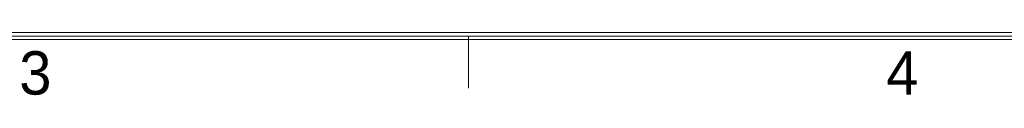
# Model space of a CAD drawing. Header units: millimetres. Extents: x 0 to 427, y 0 to 299.
# Tile 5 of 25: x 144.79 to 208.96, y 0.58 to 4.67. Entities that reach past the tile are written whole.
import ezdxf
from ezdxf.enums import TextEntityAlignment as Align

# ---------------------------------------------------------------- set-up
doc = ezdxf.new("R2010")
doc.units = ezdxf.units.MM
doc.header["$LTSCALE"] = 23.1
doc.header["$MEASUREMENT"] = 0
doc.layers.add('细实线层', color=7, linetype='Continuous', lineweight=18)
doc.styles.add('鸿蒙CAD', font='txt')

# ---------------------------------------------------------------- blocks, each defined once
blk = doc.blocks.new('Plastic_A3')
at = {"layer": '细实线层'}
for p, q in [((648.031, 338.925), (229.931, 338.925)), ((647.805, 339.151), (230.157, 339.151)), ((399.431, 338.925), (399.431, 335.535)), ((648.257, 338.699), (229.705, 338.699))]:
    blk.add_line(p, q, dxfattribs=at)
at = {"layer": '细实线层', "style": '鸿蒙CAD'}
for s, p in [('3', (370.153, 335.113)), ('4', (426.653, 335.113))]:
    blk.add_text(s, height=2.825, dxfattribs=at).set_placement(p)
for tag, p in [('V1.0', (231.669, 610.156)), ('XXXN', (538.264, 343.003))]:
    blk.add_attdef(tag, p, '', height=2.5, dxfattribs=at)
for tag, height, p in [('XXXE', 2.5, (540.244, 365.066)), ('XXXC', 2.5, (573.268, 365.066)), ('XXXA', 2.5, (624.026, 365.066)), ('XXXG', 2.5, (497.757, 358.066)), ('XXXD', 2.5, (573.268, 358.066)), ('XXXB', 2.5, (624.026, 358.066)), ('mm', 2.5, (540.244, 358.066)), ('XXXK', 2, (514.008, 357.043)), ('XXXM', 2.5, (501.129, 341.187))]:
    blk.add_attdef(tag, text='', height=height, dxfattribs=at).set_placement(p, align=Align.CENTER)
blk.add_attdef('XXXJ', text='', height=2.5, dxfattribs=at).set_placement((503.315, 352.086), align=Align.MIDDLE_RIGHT)

msp = doc.modelspace()

# ---------------------------------------------------------------- block references
at = {"layer": '细实线层'}
msp.add_blockref('Plastic_A3', (-225.393, -334.482), dxfattribs=at)

doc.saveas('drawing.dxf')
